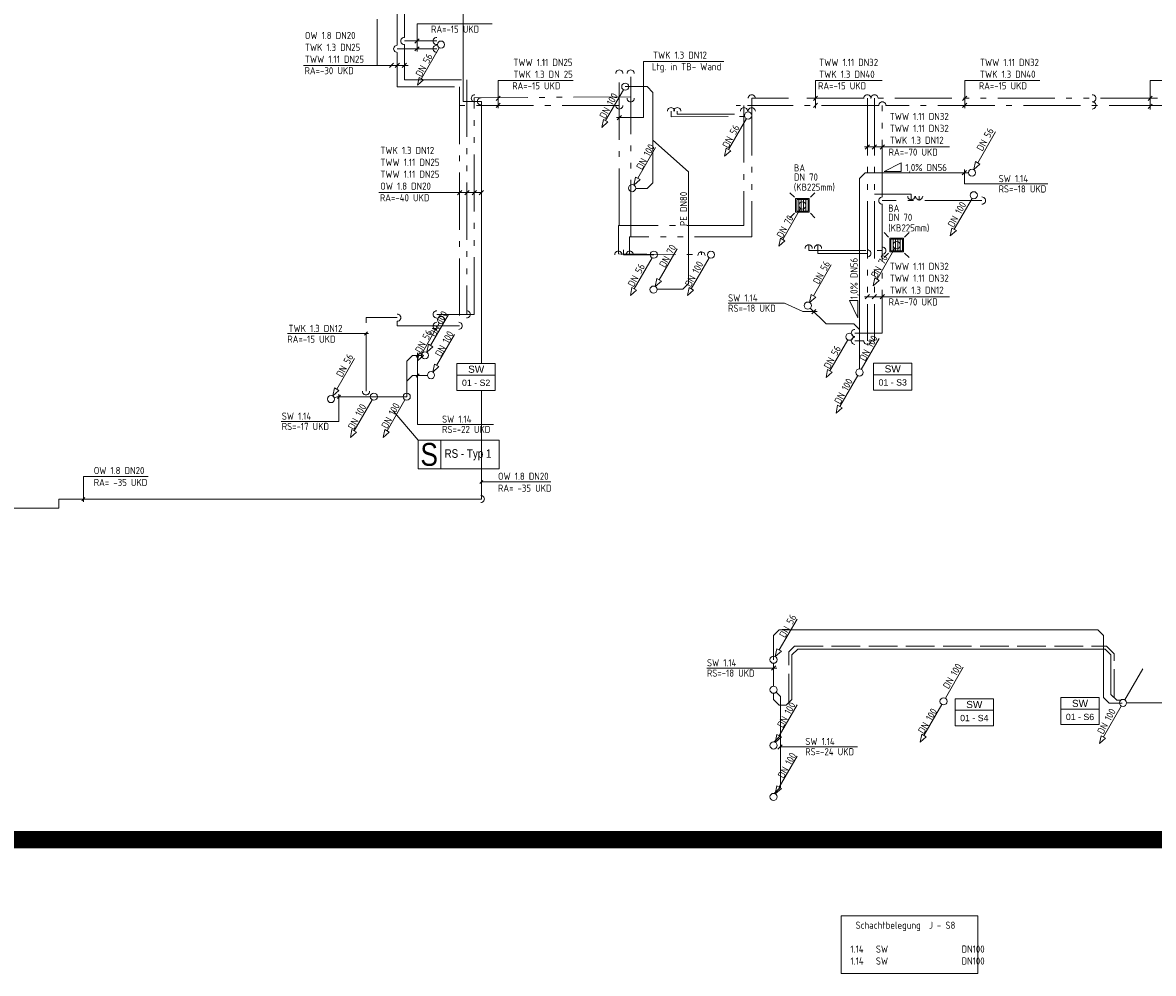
# Model space of a CAD drawing. Header units: metres. Extents: x -5 to 278, y -19 to 180.
# Tile 41 of 59: x 150 to 170, y 60 to 77. Entities that reach past the tile are written whole.
import ezdxf
from ezdxf.enums import TextEntityAlignment as Align

# ---------------------------------------------------------------- set-up
doc = ezdxf.new("R2010")
doc.units = ezdxf.units.M
doc.header["$LTSCALE"] = 0.1
for name, pattern in [('_PGMM_Ge_2Pkt', [16, 10, -2, 0, -2, 0, -2]), ('_PGMM_Ge_Ku', [6.5, 5, -1.5]), ('_PGMM_Ge_Pkt', [14, 10, -2, 0, -2])]:
    doc.linetypes.add(name, pattern=pattern)
doc.layers.get('0').update_dxf_attribs({"linetype": 'CONTINUOUS', "lineweight": 20})
for name, color, linetype, lineweight in [('A_TWW Bereiter_4', 34, 'CONTINUOUS', 20), ('S_Ablauf', 250, 'CONTINUOUS', 20), ('S_Ablauf TXT', 250, 'CONTINUOUS', 20), ('S_Fallstrangentlüftung', 24, '_PGMM_Ge_Ku', 20), ('S_Kaltwasser', 90, '_PGMM_Ge_Pkt', 20), ('S_Osmosewasser', 90, '_PGMM_OW', 20), ('S_Schmutzwasser', 34, 'CONTINUOUS', 20), ('S_Schmutzwasser TXT', 34, 'CONTINUOUS', 20), ('S_Stempel Schott', 125, 'CONTINUOUS', 20), ('S_TXT Strang SW', 30, 'CONTINUOUS', 20), ('S_TXT_W+K+Z', 125, 'CONTINUOUS', 20), ('S_Warmwasser', 10, '_PGMM_Ge_2Pkt', 20)]:
    doc.layers.add(name, color=color, linetype=linetype, lineweight=lineweight)
doc.styles.add('ACS_ISOCT', font='ISOCT')
doc.styles.add('Arial', font='arial.ttf')
doc.styles.add('ARIAL_NARROW', font='ARIALN.TTF')
doc.styles.get("Standard").update_dxf_attribs({"font": 'isocp.shx', "height": 0.001})
doc.linetypes.add('_PGMM_OW', pattern='A,8,0,["OW",ACS_ISOCT,S=1,R=0,X=0,Y=-0.5],-2.2', length=10.2)

# ---------------------------------------------------------------- blocks, each defined once
blk = doc.blocks.new('Ablauf')
at = {"color": 0, "linetype": 'ByBlock'}
for p, q in [((-0.105, 0.105), (-0.165, 0.165)), ((0.105, 0.105), (0.165, 0.165)), ((-0.09, 0.09), (0.09, 0.09)), ((-0.09, -0.09), (-0.09, 0.09)), ((0.075, 0.075), (-0.075, 0.075)), ((-0.075, 0.075), (-0.075, -0.075)), ((-0.045, 0.075), (-0.045, -0.075)), ((-0.015, -0.075), (-0.015, 0.075)), ((0.015, 0.075), (0.015, -0.075)), ((0.045, -0.075), (0.045, 0.075)), ((0.075, -0.075), (0.075, 0.075)), ((0.09, 0.09), (0.09, -0.09)), ((-0.105, -0.105), (-0.165, -0.165)), ((0.09, -0.09), (-0.09, -0.09)), ((-0.075, -0.075), (0.075, -0.075)), ((0.105, -0.105), (0.165, -0.165))]:
    blk.add_line(p, q, dxfattribs=at)
blk = doc.blocks.new('*U26')
at = {"color": 0, "linetype": 'ByBlock'}
blk.add_wipeout([(0, 0), (0.671, 0), (0.671, -0.473), (0, -0.473)], dxfattribs=at)
blk.add_lwpolyline([(0, 0), (0.671, 0), (0.671, -0.473), (0, -0.473)], close=True, dxfattribs=at)
blk.add_lwpolyline([(0, -0.203), (0.671, -0.203)], dxfattribs=at)
blk.add_lwpolyline([(0, -0.203), (0.671, -0.203)], dxfattribs=at)
at = {"color": 0, "linetype": 'ByBlock', "insert": (0.336, -0.102), "char_height": 0.125, "width": 0.20598, "attachment_point": 5, "style": 'ACS_ISOCT'}
blk.add_mtext('{\\fArial|b0|i0|c0|p34;SW}', dxfattribs=at)
at = {"color": 0, "linetype": 'ByBlock', "style": 'Arial'}
blk.add_attdef('STRANG_NR.', text='', height=0.11, dxfattribs=at).set_placement((0.336, -0.338), align=Align.MIDDLE_CENTER)

msp = doc.modelspace()

# ---------------------------------------------------------------- linework, layer by layer
at = {"layer": 'A_TWW Bereiter_4', "const_width": 0.3}
msp.add_lwpolyline([(104.65, 119.101), (168.262, 119.101), (187.01, 119.101), (187.01, 111.281), (180.39, 111.286), (180.35, 77.501), (187.75, 77.501), (187.75, 69.751), (174.102, 69.751), (174.102, 62.251), (149.725, 62.251), (149.725, 69.877), (104.61, 69.877), (104.61, 119.182)], dxfattribs=at)
at = {"layer": 'S_Fallstrangentlüftung'}
for p, q in [((163.862, 65.638), (163.762, 65.538)), ((163.762, 64.652), (163.762, 65.538)), ((163.862, 65.638), (169.323, 65.638)), ((169.458, 65.503), (169.323, 65.638)), ((169.458, 64.733), (169.458, 65.503))]:
    msp.add_line(p, q, dxfattribs=at)
at = {"layer": 'S_Kaltwasser'}
for p, q in [((156.909, 76.149), (156.909, 77.438)), ((157.6, 76.087), (156.909, 76.087)), ((156.909, 75.421), (156.909, 76.024)), ((160.795, 72.995), (160.795, 75.655)), ((156.909, 75.421), (157.998, 75.421)), ((157.998, 75.421), (157.998, 71.241)), ((160.795, 75.096), (157.998, 75.096)), ((162.915, 75.096), (162.843, 75.096)), ((162.977, 75.096), (162.977, 72.995)), ((165.337, 75.096), (163.04, 75.096)), ((165.399, 73.494), (165.399, 75.096)), ((171.868, 75.096), (165.462, 75.096)), ((161.701, 74.996), (161.701, 74.896)), ((161.701, 74.896), (162.977, 74.902)), ((161.811, 74.995), (161.811, 74.945)), ((161.811, 74.945), (162.977, 74.945)), ((162.977, 74.945), (162.977, 74.902)), ((167.143, 73.432), (165.399, 73.432)), ((166.043, 73.508), (166.043, 73.432)), ((165.399, 73.369), (165.399, 71.115)), ((160.779, 72.548), (160.779, 72.995)), ((162.977, 72.995), (160.779, 72.995)), ((164.11, 72.657), (164.11, 72.557)), ((160.779, 72.548), (160.779, 72.498)), ((160.779, 72.498), (162.234, 72.485)), ((162.234, 72.485), (162.234, 72.53)), ((164.11, 72.557), (165.399, 72.557)), ((156.363, 70.095), (156.363, 71.384)), ((156.909, 71.384), (156.363, 71.384)), ((156.909, 71.24), (156.909, 71.321)), ((157.6, 71.24), (156.909, 71.24)), ((157.998, 71.241), (157.599, 71.241)), ((164.918, 71.115), (165.399, 71.115))]:
    msp.add_line(p, q, dxfattribs=at)
at = {"layer": 'S_Kaltwasser', "linetype": 'Continuous'}
for centre, major_axis in [((156.909, 76.087), (-0.0625, 0)), ((161.701, 74.996), (0, 0.0625)), ((161.811, 74.996), (0, 0.0625)), ((162.977, 74.996), (0, 0.0625)), ((165.399, 75.096), (0, 0.0625)), ((169.074, 75.096), (0.0625, 0)), ((165.399, 73.432), (-0.0625, 0)), ((166.043, 73.508), (0, -0.0625)), ((167.143, 73.432), (0.0625, 0)), ((164.111, 72.595), (0, 0.0625)), ((165.399, 72.557), (0.0625, 0)), ((156.909, 71.384), (0.0625, 0)), ((157.6, 71.24), (-0.0625, 0)), ((157.985, 71.241), (0.0625, 0)), ((164.918, 71.115), (-0.0625, 0)), ((156.363, 70.095), (0, -0.0625))]:
    msp.add_ellipse(centre, major_axis=major_axis, ratio=1, start_param=4.708766, end_param=7.866194, dxfattribs=at)
at = {"layer": 'S_Kaltwasser', "linetype": 'Continuous', "extrusion": (0, 0, -1)}
for centre, major_axis in [((157.6, 76.087), (-0.0625, 0)), ((160.795, 75.655), (0, 0.0625)), ((160.795, 75.096), (0, -0.0625)), ((160.779, 72.485), (0, 0.0625)), ((162.234, 72.472), (0, 0.0625))]:
    msp.add_ellipse(centre, major_axis=major_axis, ratio=1, start_param=4.708766, end_param=7.866194, dxfattribs=at)
at = {"layer": 'S_Osmosewasser', "ltscale": 2}
for p, q in [((158.063, 75.165), (158.061, 87.695)), ((158.382, 75.165), (158.063, 75.165)), ((158.382, 75.165), (158.382, 68.211)), ((150.985, 68.052), (150.985, 68.211)), ((150.985, 68.211), (158.382, 68.211)), ((149.172, 68.052), (150.985, 68.052))]:
    msp.add_line(p, q, dxfattribs=at)
at = {"layer": 'S_Osmosewasser', "linetype": 'Continuous'}
msp.add_ellipse((158.376, 75.167), major_axis=(-0.0625, 0), ratio=1, start_param=4.708766, end_param=7.866194, dxfattribs=at)
at = {"layer": 'S_Osmosewasser', "linetype": 'Continuous', "extrusion": (0, 0, -1)}
msp.add_ellipse((158.371, 68.212), major_axis=(0.0625, 0), ratio=1, start_param=4.708766, end_param=7.866194, dxfattribs=at)
at = {"layer": 'S_Schmutzwasser'}
for p, q in [((157.644, 76.106), (157.331, 75.565)), ((157.264, 75.448), (157.292, 75.587)), ((157.37, 75.542), (157.264, 75.448)), ((157.292, 75.587), (157.37, 75.542)), ((160.9, 75.425), (161.284, 75.425)), ((161.284, 75.425), (161.384, 75.325)), ((160.869, 75.371), (160.556, 74.83)), ((161.384, 75.325), (161.384, 73.743)), ((160.489, 74.713), (160.517, 74.852)), ((160.517, 74.852), (160.595, 74.807)), ((163.019, 74.866), (162.706, 74.325)), ((160.595, 74.807), (160.489, 74.713)), ((167.068, 74.091), (167.38, 74.632)), ((161.384, 74.491), (162.005, 73.937)), ((161.119, 73.821), (161.431, 74.362)), ((162.639, 74.208), (162.667, 74.347)), ((162.745, 74.302), (162.639, 74.208)), ((162.667, 74.347), (162.745, 74.302)), ((167, 73.974), (167.029, 74.114)), ((167.107, 74.069), (167, 73.974)), ((167.029, 74.114), (167.107, 74.069)), ((161.051, 73.704), (161.08, 73.844)), ((161.08, 73.844), (161.158, 73.799)), ((162.005, 73.937), (162.005, 71.981)), ((165.1, 73.92), (165, 73.82)), ((165, 70.487), (165, 73.82)), ((166.907, 73.92), (165.1, 73.92)), ((161.158, 73.799), (161.051, 73.704)), ((161.284, 73.643), (161.082, 73.643)), ((161.284, 73.643), (161.384, 73.743)), ((166.969, 73.471), (166.656, 72.93)), ((163.969, 73.294), (163.656, 72.753)), ((166.589, 72.813), (166.617, 72.952)), ((166.695, 72.907), (166.589, 72.813)), ((166.617, 72.952), (166.695, 72.907)), ((163.589, 72.636), (163.617, 72.775)), ((163.695, 72.73), (163.589, 72.636)), ((163.617, 72.775), (163.695, 72.73)), ((160.868, 72.485), (160.868, 72.57)), ((161.4, 72.485), (160.868, 72.485)), ((161.494, 72.046), (161.806, 72.587)), ((165.619, 72.598), (165.306, 72.057)), ((161.369, 72.431), (161.056, 71.89)), ((162.369, 72.431), (162.056, 71.89)), ((164.194, 71.766), (164.506, 72.307)), ((161.426, 71.929), (161.455, 72.069)), ((161.455, 72.069), (161.533, 72.024)), ((165.239, 71.94), (165.267, 72.079)), ((165.267, 72.079), (165.345, 72.034)), ((160.989, 71.773), (161.017, 71.912)), ((161.095, 71.867), (160.989, 71.773)), ((161.017, 71.912), (161.095, 71.867)), ((161.533, 72.024), (161.426, 71.929)), ((161.905, 71.881), (161.462, 71.881)), ((161.905, 71.881), (162.005, 71.981)), ((161.989, 71.773), (162.017, 71.912)), ((162.095, 71.867), (161.989, 71.773)), ((162.017, 71.912), (162.095, 71.867)), ((165.345, 72.034), (165.239, 71.94)), ((164.126, 71.649), (164.155, 71.789)), ((164.233, 71.744), (164.126, 71.649)), ((164.155, 71.789), (164.233, 71.744)), ((164.139, 71.551), (164.415, 71.275)), ((157.644, 71.286), (157.331, 70.745)), ((157.493, 70.896), (157.806, 71.437)), ((164.415, 71.275), (164.9, 71.275)), ((165, 71.175), (164.9, 71.275)), ((157.599, 70.549), (157.911, 71.09)), ((157.426, 70.779), (157.454, 70.919)), ((157.532, 70.874), (157.426, 70.779)), ((157.454, 70.919), (157.532, 70.874)), ((164.794, 70.996), (164.481, 70.455)), ((165.344, 71.02), (165.031, 70.479)), ((155.849, 70.131), (156.161, 70.672)), ((157.175, 70.721), (157.075, 70.621)), ((157.332, 70.721), (157.175, 70.721)), ((157.264, 70.628), (157.292, 70.767)), ((157.37, 70.722), (157.264, 70.628)), ((157.292, 70.767), (157.37, 70.722)), ((157.075, 70), (157.075, 70.621)), ((157.531, 70.432), (157.56, 70.572)), ((157.638, 70.527), (157.531, 70.432)), ((157.56, 70.572), (157.638, 70.527)), ((164.414, 70.338), (164.442, 70.477)), ((164.442, 70.477), (164.52, 70.432)), ((157.075, 70.274), (157.175, 70.374)), ((157.175, 70.374), (157.438, 70.374)), ((164.52, 70.432), (164.414, 70.338)), ((164.969, 70.371), (164.656, 69.83)), ((155.781, 70.014), (155.81, 70.154)), ((155.888, 70.109), (155.781, 70.014)), ((155.81, 70.154), (155.888, 70.109)), ((155.808, 69.982), (155.856, 70)), ((157.075, 70), (155.856, 70)), ((156.469, 69.946), (156.156, 69.405)), ((157.044, 69.946), (156.731, 69.405)), ((164.617, 69.852), (164.589, 69.713)), ((164.589, 69.713), (164.695, 69.807)), ((164.695, 69.807), (164.617, 69.852)), ((156.089, 69.288), (156.117, 69.427)), ((156.195, 69.382), (156.089, 69.288)), ((156.117, 69.427), (156.195, 69.382)), ((156.664, 69.288), (156.692, 69.427)), ((156.77, 69.382), (156.664, 69.288)), ((156.692, 69.427), (156.77, 69.382)), ((163.594, 65.571), (163.906, 66.112)), ((163.595, 65.924), (163.495, 65.824)), ((163.595, 65.924), (169.17, 65.924)), ((169.27, 65.824), (169.17, 65.924)), ((163.495, 65.4), (163.495, 65.824)), ((169.27, 65.824), (169.27, 64.739)), ((163.526, 65.454), (163.555, 65.593)), ((163.633, 65.548), (163.526, 65.454)), ((163.555, 65.593), (163.633, 65.548)), ((163.918, 65.584), (163.818, 65.484)), ((163.918, 65.584), (169.301, 65.584)), ((169.401, 65.484), (169.301, 65.584)), ((163.495, 65.337), (163.495, 64.937)), ((163.818, 64.707), (163.818, 65.484)), ((169.401, 64.79), (169.401, 65.484)), ((166.815, 65.267), (166.503, 64.726)), ((169.956, 65.24), (169.643, 64.698)), ((163.494, 64.816), (163.494, 64.707)), ((163.616, 64.756), (163.54, 64.832)), ((163.616, 63.169), (163.616, 64.756)), ((169.37, 64.639), (169.27, 64.739)), ((169.501, 64.69), (169.401, 64.79)), ((163.594, 64.607), (163.494, 64.707)), ((163.594, 64.071), (163.906, 64.612)), ((163.594, 64.607), (163.718, 64.607)), ((163.718, 64.607), (163.818, 64.707)), ((163.718, 64.607), (163.818, 64.707)), ((166.44, 64.618), (166.128, 64.076)), ((169.581, 64.59), (169.268, 64.049)), ((169.37, 64.639), (169.596, 64.639)), ((169.572, 64.69), (169.501, 64.69)), ((172.116, 64.644), (169.675, 64.644)), ((163.504, 63.962), (163.616, 64.075)), ((163.526, 63.954), (163.555, 64.094)), ((163.633, 64.049), (163.526, 63.954)), ((163.555, 64.094), (163.633, 64.049)), ((166.089, 64.099), (166.06, 63.959)), ((166.06, 63.959), (166.167, 64.054)), ((166.167, 64.054), (166.089, 64.099)), ((169.23, 64.071), (169.201, 63.932)), ((169.201, 63.932), (169.307, 64.026)), ((169.307, 64.026), (169.23, 64.071)), ((163.594, 63.171), (163.906, 63.712)), ((163.508, 63.061), (163.616, 63.169)), ((163.526, 63.054), (163.555, 63.194)), ((163.633, 63.149), (163.526, 63.054)), ((163.555, 63.194), (163.633, 63.149))]:
    msp.add_line(p, q, dxfattribs=at)
for centre in [(157.675, 71.344), (156.5, 70.001), (157.075, 70.001), (169.612, 64.644)]:
    msp.add_circle(centre, 0.0625, dxfattribs=at)
at = {"layer": 'S_Schmutzwasser', "linetype": 'Continuous'}
for centre in [(157.675, 76.16), (160.9, 75.425), (163.05, 74.92), (166.969, 73.92), (161.02, 73.65), (167, 73.525), (164, 73.347), (165.65, 72.652), (161.4, 72.485), (162.4, 72.485), (161.395, 71.875), (164.095, 71.595), (164.825, 71.05), (157.394, 70.725), (165, 70.425), (157.5, 70.378), (155.75, 69.96), (163.495, 65.4), (163.495, 64.875), (166.471, 64.672), (169.612, 64.644), (163.495, 63.9), (163.495, 63)]:
    msp.add_ellipse(centre, major_axis=(0, 0.0625), ratio=1, start_param=-1.570796, end_param=4.712389, dxfattribs=at)
at = {"layer": 'S_Schmutzwasser TXT'}
for p, q in [((165.731, 74.091), (165.431, 73.941)), ((165.731, 73.941), (165.731, 74.091)), ((165.731, 73.941), (165.431, 73.941)), ((166.798, 73.882), (166.873, 73.958)), ((166.836, 73.723), (166.836, 73.975)), ((168.298, 73.723), (166.836, 73.723)), ((164.973, 71.681), (164.823, 71.681)), ((164.823, 71.681), (164.973, 71.381)), ((164.973, 71.681), (164.973, 71.381)), ((163.685, 71.635), (162.699, 71.635)), ((164.007, 71.49), (163.685, 71.635)), ((164.257, 71.49), (164.007, 71.49)), ((164.163, 71.452), (164.238, 71.527)), ((157.24, 70.692), (157.293, 70.75)), ((157.266, 69.515), (157.266, 70.769)), ((157.24, 70.345), (157.293, 70.403)), ((155.862, 69.972), (155.915, 70.03)), ((155.889, 69.568), (155.889, 70.046)), ((154.879, 69.568), (155.889, 69.568)), ((157.266, 69.515), (158.592, 69.515)), ((163.553, 65.253), (162.328, 65.253)), ((163.457, 65.215), (163.533, 65.291)), ((163.573, 63.835), (163.648, 63.911)), ((164.963, 63.878), (163.613, 63.878))]:
    msp.add_line(p, q, dxfattribs=at)
at = {"layer": 'S_Stempel Schott'}
for p, q in [((157.274, 69.238), (156.838, 69.752)), ((157.674, 69.238), (157.674, 68.738))]:
    msp.add_line(p, q, dxfattribs=at)
msp.add_lwpolyline([(157.274, 69.238), (158.694, 69.238), (158.694, 68.738), (157.274, 68.738)], close=True, dxfattribs=at)
at = {"layer": 'S_TXT_W+K+Z'}
for p, q in [((156.56, 76.607), (156.56, 75.795)), ((158.568, 76.522), (157.255, 76.522)), ((157.255, 76.522), (157.255, 76.037)), ((157.217, 76.186), (157.292, 76.262)), ((157.217, 76.049), (157.292, 76.124)), ((156.771, 75.758), (156.846, 75.833)), ((156.871, 75.758), (156.947, 75.833)), ((156.996, 75.758), (157.072, 75.833)), ((162.628, 75.866), (161.219, 75.866)), ((161.219, 75.866), (161.219, 74.885)), ((155.268, 75.795), (157.098, 75.795)), ((159.988, 75.531), (158.675, 75.531)), ((158.675, 75.531), (158.675, 75.046)), ((165.399, 75.531), (164.229, 75.531)), ((164.229, 75.531), (164.229, 75.046)), ((168.155, 75.531), (166.842, 75.531)), ((166.842, 75.531), (166.842, 75.046)), ((171.4, 75.531), (170.086, 75.531)), ((170.086, 75.531), (170.086, 75.028)), ((158.638, 75.183), (158.713, 75.258)), ((164.192, 75.183), (164.267, 75.258)), ((166.804, 75.183), (166.879, 75.258)), ((170.049, 75.183), (170.124, 75.258)), ((158.638, 75.058), (158.713, 75.133)), ((164.192, 75.058), (164.267, 75.133)), ((166.804, 75.058), (166.879, 75.133)), ((170.049, 75.045), (170.124, 75.121)), ((160.744, 74.885), (161.219, 74.885)), ((160.757, 74.847), (160.833, 74.923)), ((166.577, 74.371), (165.086, 74.371)), ((165.099, 74.334), (165.175, 74.409)), ((165.224, 74.334), (165.3, 74.409)), ((165.362, 74.334), (165.437, 74.409)), ((156.588, 73.573), (158.382, 73.573)), ((157.961, 73.535), (158.037, 73.611)), ((158.09, 73.535), (158.166, 73.611)), ((158.219, 73.535), (158.295, 73.611)), ((158.345, 73.535), (158.42, 73.611)), ((166.577, 71.75), (165.086, 71.75)), ((165.099, 71.712), (165.175, 71.788)), ((165.224, 71.712), (165.3, 71.788)), ((165.362, 71.712), (165.437, 71.788)), ((156.407, 71.106), (154.988, 71.106)), ((156.337, 71.077), (156.389, 71.135)), ((151.416, 68.608), (152.547, 68.608)), ((151.416, 68.163), (151.416, 68.608)), ((158.357, 68.48), (158.41, 68.538)), ((158.382, 68.509), (159.599, 68.509)), ((151.39, 68.182), (151.443, 68.24))]:
    msp.add_line(p, q, dxfattribs=at)
msp.add_lwpolyline([(164.679, 59.913), (167.068, 59.913), (167.068, 60.919), (164.679, 60.919)], close=True, dxfattribs=at)
at = {"layer": 'S_Warmwasser', "linetype": 'Continuous'}
msp.add_line((157.034, 76.286), (157.034, 77.955), dxfattribs=at)
at = {"layer": 'S_Warmwasser'}
for p, q in [((157.6, 76.224), (157.034, 76.224)), ((157.034, 75.546), (157.034, 76.161)), ((160.995, 72.795), (160.995, 75.655)), ((157.034, 75.546), (158.129, 75.546)), ((158.129, 75.546), (158.129, 71.44)), ((160.995, 75.247), (158.257, 75.228)), ((158.257, 71.44), (158.257, 75.228)), ((163.758, 75.221), (163.114, 75.221)), ((163.114, 75.221), (163.114, 72.795)), ((165.075, 75.221), (163.883, 75.221)), ((165.137, 75.221), (165.137, 70.978)), ((165.262, 75.221), (165.262, 70.978)), ((172.018, 75.221), (165.325, 75.221)), ((165.906, 73.546), (165.262, 73.546)), ((165.906, 73.446), (165.906, 73.546)), ((160.975, 72.485), (160.975, 72.795)), ((163.114, 72.795), (160.975, 72.795)), ((164.272, 72.657), (164.272, 72.507)), ((164.272, 72.507), (165.137, 72.507)), ((157.6, 71.44), (158.257, 71.44)), ((164.918, 70.978), (165.075, 70.978)), ((165.2, 70.978), (165.262, 70.978))]:
    msp.add_line(p, q, dxfattribs=at)
at = {"layer": 'S_Warmwasser', "linetype": 'Continuous'}
for centre, major_axis in [((157.034, 76.224), (-0.0625, 0)), ((158.267, 75.221), (-0.0625, 0)), ((165.137, 75.221), (0, 0.0625)), ((165.262, 75.221), (0, 0.0625)), ((169.074, 75.221), (0.0625, 0)), ((163.114, 74.994), (0, 0.0625)), ((165.906, 73.508), (0, -0.0625)), ((164.272, 72.595), (0, 0.0625)), ((165.137, 72.507), (0.0625, 0)), ((157.6, 71.44), (-0.0625, 0)), ((158.123, 71.441), (0.0625, 0)), ((164.919, 70.978), (-0.0625, 0)), ((165.137, 70.978), (0, -0.0625))]:
    msp.add_ellipse(centre, major_axis=major_axis, ratio=1, start_param=4.708766, end_param=7.866194, dxfattribs=at)
at = {"layer": 'S_Warmwasser', "linetype": 'Continuous', "extrusion": (0, 0, -1)}
for centre, major_axis in [((157.599, 76.224), (-0.0625, 0)), ((160.995, 75.655), (0, 0.0625)), ((160.995, 75.221), (0, -0.0625)), ((163.114, 75.221), (0, 0.0625)), ((160.979, 72.485), (0, 0.0625))]:
    msp.add_ellipse(centre, major_axis=major_axis, ratio=1, start_param=4.708766, end_param=7.866194, dxfattribs=at)

# ---------------------------------------------------------------- block references
at = {"layer": 'S_Ablauf', "xscale": 1.333333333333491, "yscale": 1.333333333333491, "zscale": 1.333333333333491}
for p in [(164, 73.349), (165.65, 72.654)]:
    msp.add_blockref('Ablauf', p, dxfattribs=at)

# ---------------------------------------------------------------- texts
at = {"layer": 'S_Ablauf TXT', "lineweight": 30}
for s, p in [('BA', (163.851, 73.941)), ('DN 70', (163.852, 73.781)), ('(KB225mm)', (163.85, 73.605)), ('BA', (165.501, 73.236)), ('(KB225mm)', (165.503, 72.891)), ('DN 70', (165.503, 73.076))]:
    msp.add_text(s, height=0.125, dxfattribs=at).set_placement(p)
at = {"layer": 'S_Schmutzwasser TXT'}
for s, rotation, p in [('DN 56', 61.3658, (157.331, 75.585)), ('DN 100', 61.3658, (160.55, 74.852)), ('DN 56', 61.3658, (162.701, 74.339)), ('DN 56', 61.3658, (167.151, 74.285)), ('DN 100', 61.3658, (161.194, 73.96)), ('DN 100', 61.3658, (166.646, 72.95)), ('DN 70', 61.3658, (163.652, 72.763)), ('1,0%%% DN56', 90, (164.966, 71.706)), ('DN 70', 61.3658, (161.596, 72.249)), ('DN 100', 61.3658, (162.046, 71.91)), ('DN 70', 61.3658, (165.302, 72.068)), ('DN 56', 61.3658, (161.046, 71.91)), ('DN 56', 61.3658, (164.287, 71.957)), ('DN 100', 61.3658, (157.572, 71.039)), ('DN 56', 61.3658, (157.324, 70.754)), ('DN 100', 61.3658, (157.674, 70.689)), ('DN 100', 61.3658, (165.098, 70.613)), ('DN 56', 61.3658, (164.476, 70.475)), ('DN 56', 61.3658, (155.943, 70.331)), ('DN 100', 61.3658, (164.661, 69.86)), ('DN 100', 61.3658, (156.147, 69.413)), ('DN 100', 61.3658, (156.733, 69.431)), ('DN 56', 61.3658, (163.696, 65.774)), ('DN 100', 59.2913, (166.558, 64.877)), ('DN 100', 61.3658, (163.66, 64.198)), ('DN 100', 59.2913, (166.123, 64.093)), ('DN 100', 61.3658, (169.263, 64.085)), ('DN 100', 61.3658, (163.671, 63.314))]:
    msp.add_text(s, height=0.125, rotation=rotation, dxfattribs=at).set_placement(p)
for s, p in [('1,0%%% DN56', (165.804, 73.948)), ('SW 1.14', (167.435, 73.753)), ('RS=-18 UKD', (167.435, 73.573)), ('SW 1.14', (162.7, 71.666)), ('RS=-18 UKD', (162.7, 71.486)), ('SW 1.14', (154.888, 69.599)), ('SW 1.14', (157.693, 69.546)), ('RS=-17 UKD', (154.888, 69.419)), ('RS=-22 UKD', (157.693, 69.366)), ('SW 1.14', (162.33, 65.284)), ('RS=-18 UKD', (162.33, 65.104)), ('SW 1.14', (164.051, 63.908)), ('RS=-24 UKD', (164.051, 63.728))]:
    msp.add_text(s, height=0.125, dxfattribs=at).set_placement(p)
at = {"layer": 'S_Schmutzwasser TXT', "insert": (161.858, 72.986), "char_height": 0.125, "width": 13.51068, "attachment_point": 1, "rotation": 90}
msp.add_mtext('PE DN80', dxfattribs=at)
at = {"layer": 'S_Stempel Schott', "style": 'ARIAL_NARROW'}
for s, height, p in [('S', 0.4, (157.315, 68.792)), ('RS - Typ 1', 0.15, (157.737, 68.932))]:
    msp.add_text(s, height=height, dxfattribs=at).set_placement(p)
at = {"layer": 'S_TXT_W+K+Z'}
for s, p in [('RA=-15 UKD', (157.501, 76.368)), ('RA=-30 UKD', (155.287, 75.642)), ('RA=-15 UKD', (158.922, 75.377)), ('RA=-15 UKD', (164.274, 75.377)), ('RA=-15 UKD', (167.088, 75.377)), ('RA=-70 UKD', (165.51, 74.217)), ('RA=-40 UKD', (156.606, 73.419)), ('RA=-70 UKD', (165.51, 71.596)), ('RA=-15 UKD', (154.986, 70.945)), ('Schachtbelegung  J - S8', (164.932, 60.693)), ('1.14   SW                  DN100', (164.842, 60.276)), ('1.14   SW                  DN100', (164.842, 60.067))]:
    msp.add_text(s, height=0.125, dxfattribs=at).set_placement(p)
at = {"layer": 'S_TXT_W+K+Z', "lineweight": 30}
msp.add_text('Ltg. in TB- Wand', height=0.125, dxfattribs=at).set_placement((161.366, 75.712))
at = {"layer": 'S_TXT_W+K+Z', "char_height": 0.125, "width": 13.51068, "attachment_point": 1}
for s, insert in [('OW 1.8 DN20\\PTWK 1.3 DN25\\PTWW 1.11 DN25', (155.293, 76.383)), ('TWW 1.11 DN25\\PTWK 1.3 DN 25', (158.941, 75.912)), ('TWW 1.11 DN32\\PTWK 1.3 DN40', (164.293, 75.912)), ('TWW 1.11 DN32\\PTWK 1.3 DN40', (167.108, 75.912)), ('TWW 1.11 DN32\\PTWW 1.11 DN32\\PTWK 1.3 DN12', (165.529, 74.966)), ('TWK 1.3 DN12\\PTWW 1.11 DN25\\PTWW 1.11 DN25\\POW 1.8 DN20', (156.613, 74.372)), ('TWW 1.11 DN32\\PTWW 1.11 DN32\\PTWK 1.3 DN12', (165.529, 72.344)), ('TWK 1.3 DN12', (155.006, 71.258)), ('OW 1.8 DN20\\PRA= -35 UKD', (151.598, 68.772)), ('OW 1.8 DN20\\PRA= -35 UKD', (158.673, 68.672))]:
    msp.add_mtext(s, dxfattribs=dict(at, insert=insert))
at = {"layer": 'S_TXT_W+K+Z', "lineweight": 30, "insert": (161.385, 76.247), "char_height": 0.125, "width": 13.51068, "attachment_point": 1}
msp.add_mtext('\\PTWK 1.3 DN12', dxfattribs=at)

# ---------------------------------------------------------------- next in the draw order: block references
at = {"layer": 'S_TXT Strang SW', "lineweight": -3}
for p, values in [((157.954, 70.583), {'STRANG_NR.': '01 - S2'}), ((165.245, 70.589), {'STRANG_NR.': '01 - S3'}), ((166.673, 64.718), {'STRANG_NR.': '01 - S4'}), ((168.523, 64.737), {'STRANG_NR.': '01 - S6'})]:
    msp.add_blockref('*U26', p, dxfattribs=at).add_auto_attribs(values)

doc.saveas('drawing.dxf')
